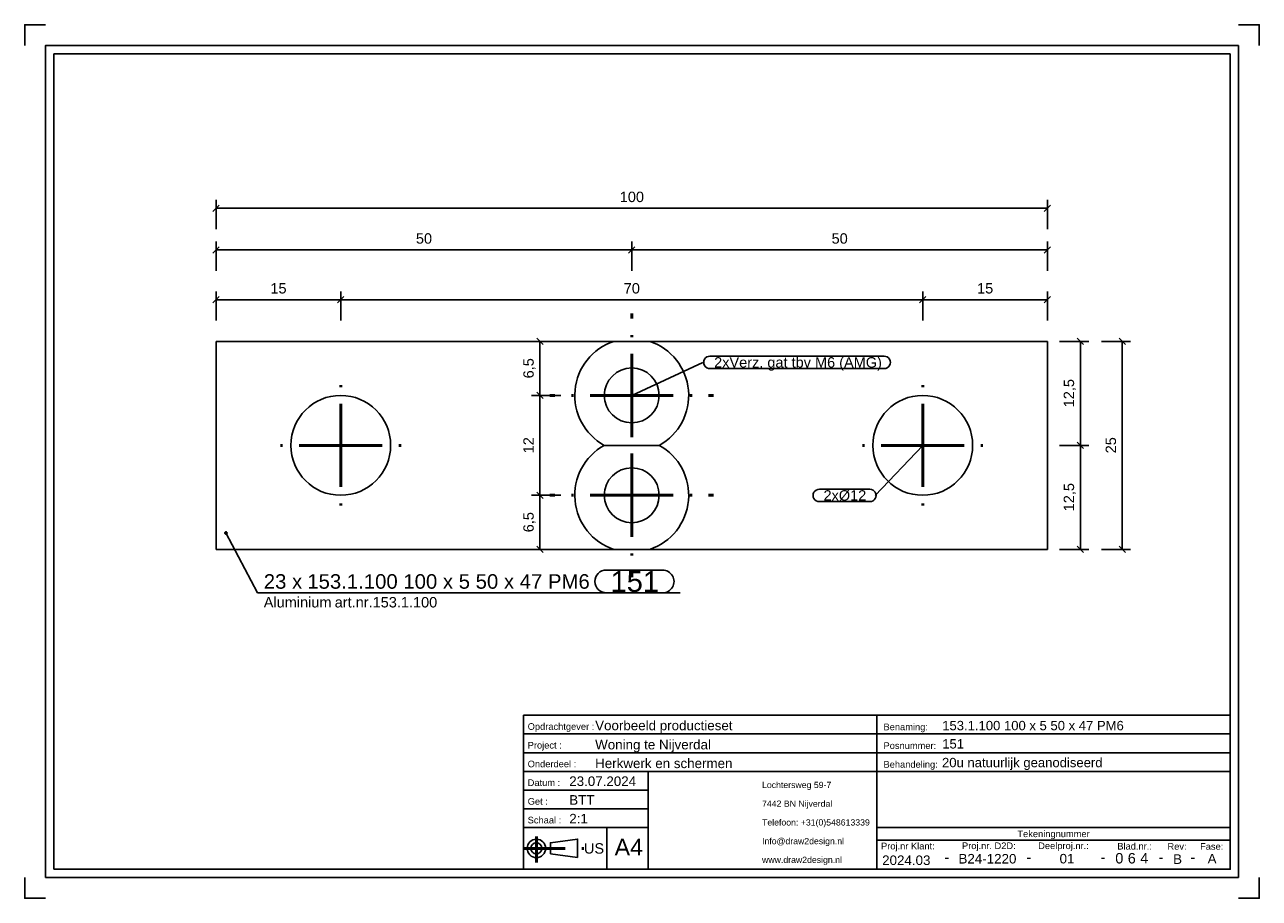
# Model space of a CAD drawing. Header units: millimetres. Extents: x 276 to 573, y -286 to -76.
import ezdxf
from ezdxf.enums import TextEntityAlignment as Align

# ---------------------------------------------------------------- set-up
doc = ezdxf.new("R2010")
doc.units = ezdxf.units.MM
doc.linetypes.add('STRICHPUNKT2', pattern=[18.5, 10, -4, 0.5, -4])
doc.layers.get('0').update_dxf_attribs({"linetype": 'CONTINUOUS'})
for name, color, linetype in [('DIM49', 4, 'CONTINUOUS'), ('TXT_ALL', 7, 'CONTINUOUS'), ('TXT_DIM49', 2, 'CONTINUOUS'), ('TXT_YELLOW', 2, 'CONTINUOUS')]:
    doc.layers.add(name, color=color, linetype=linetype)
doc.layers.add('LE_ALL', color=7, linetype='CONTINUOUS', lineweight=50)
doc.styles.add('ARIAL', font='arial.ttf')

# ---------------------------------------------------------------- blocks, each defined once
blk = doc.blocks.new('TFIELD_00005', base_point=(453.22, -277.05))
at = {"layer": 'TXT_YELLOW', "style": 'ARIAL'}
for s, p in [('Lochtersweg 59-7', (453.22, -259.05)), ('7442 BN Nijverdal', (453.22, -263.55)), ('Telefoon: +31(0)548613339', (453.22, -268.05)), ('Info@draw2design.nl', (453.22, -272.55)), ('www.draw2design.nl', (453.22, -277.05))]:
    blk.add_text(s, height=1.5, dxfattribs=at).set_placement(p, align=Align.MIDDLE_LEFT)
blk = doc.blocks.new('FLEX_00004', base_point=(466.03, -279.3))
blk.add_blockref('TFIELD_00005', (453.22, -277.05))
blk = doc.blocks.new('D2D_00003', base_point=(426.09, -277.44))
blk.add_blockref('FLEX_00004', (466.03, -279.3))
blk = doc.blocks.new('TFIELD_00007', base_point=(417.75, -273.99))
at = {"layer": 'TXT_YELLOW', "style": 'ARIAL'}
blk.add_text('A4', height=4, dxfattribs=at).set_placement((417.75, -273.99), align=Align.MIDDLE_LEFT)
blk = doc.blocks.new('FLEX_00006', base_point=(421.13, -273.99))
blk.add_blockref('TFIELD_00007', (417.75, -273.99))
blk = doc.blocks.new('TFIELD_00013', base_point=(410.37, -274.3))
at = {"layer": 'TXT_YELLOW', "style": 'ARIAL'}
blk.add_text('US', height=2.5, dxfattribs=at).set_placement((410.37, -274.3), align=Align.MIDDLE_LEFT)
blk = doc.blocks.new('FLEX_00012', base_point=(410.37, -274.3))
blk.add_blockref('TFIELD_00013', (410.37, -274.3))
blk = doc.blocks.new('US_00011', base_point=(400.28, -274.3))
blk.add_line((402.3, -275.63), (408.86, -276.52))
blk.add_lwpolyline([(402.3, -275.63), (402.3, -272.96), (408.86, -272.07), (408.86, -276.52)])
for radius in [2.22, 1.33]:
    blk.add_circle((398.94, -274.3), radius)
at = {"layer": 'LE_ALL', "color": 1, "linetype": 'STRICHPUNKT2'}
for p, q in [((398.94, -271.48), (398.94, -277.7)), ((395.84, -274.3), (410.71, -274.3))]:
    blk.add_line(p, q, dxfattribs=at)
blk.add_blockref('FLEX_00012', (410.37, -274.3))
blk = doc.blocks.new('SCHRIFE_00015', base_point=(406.84, -259.3))
for p, q in [((395.84, -242.3), (480.84, -242.3)), ((395.84, -242.3), (395.84, -279.3)), ((480.84, -242.3), (565.84, -242.3)), ((480.84, -279.3), (480.84, -242.3)), ((565.84, -242.3), (565.84, -279.3)), ((395.84, -246.8), (480.84, -246.8)), ((480.84, -246.8), (565.84, -246.8)), ((395.84, -251.3), (480.84, -251.3)), ((480.84, -251.3), (565.84, -251.3)), ((395.84, -255.8), (565.84, -255.8)), ((425.84, -255.8), (425.84, -279.3)), ((425.84, -260.3), (395.84, -260.3)), ((425.84, -264.8), (395.84, -264.8)), ((425.84, -269.3), (395.84, -269.3)), ((415.84, -269.3), (415.84, -279.3)), ((565.84, -269.3), (480.84, -269.3)), ((565.84, -272.3), (480.84, -272.3)), ((565.84, -279.3), (395.84, -279.3))]:
    blk.add_line(p, q)
at = {"layer": 'TXT_YELLOW', "style": 'ARIAL'}
for s, height, p in [('Voorbeeld productieset', 2.3, (413.07, -245.9)), ('153.1.100 100 x 5 50 x 47 PM6', 2.25, (496.56, -245.9)), ('Woning te Nijverdal', 2.3, (413.07, -250.5)), ('151', 2.25, (496.56, -250.29)), ('20u natuurlijk geanodiseerd', 2.25, (496.51, -254.79)), ('Herkwerk en schermen', 2.3, (413.07, -255)), ('23.07.2024', 2.3, (406.84, -259.3)), ('BTT', 2.3, (406.84, -263.8)), ('2:1', 2.3, (406.84, -268.3))]:
    blk.add_text(s, height=height, dxfattribs=at).set_placement(p)
for s, height, p in [('2024.03', 2.3, (487.92, -278.3)), ('B24-1220', 2.3, (507.44, -277.94)), ('01', 2.3, (526.58, -277.92)), ('B', 2.3, (553.18, -278.03)), ('A', 2.3, (561.48, -277.93)), ('-', 2.5, (497.67, -277.64)), ('-', 2.5, (517.41, -277.64)), ('-', 2.5, (535.24, -277.64)), ('-', 2.5, (549.18, -277.64)), ('-', 2.5, (556.83, -277.64))]:
    blk.add_text(s, height=height, dxfattribs=at).set_placement(p, align=Align.CENTER)
blk = doc.blocks.new('TFIELD_00019', base_point=(544.19, -276.67))
at = {"layer": 'TXT_ALL', "style": 'ARIAL'}
blk.add_text('4', height=2.5, dxfattribs=at).set_placement((544.19, -276.67), align=Align.MIDDLE_LEFT)
blk = doc.blocks.new('4_00018')
blk.add_blockref('TFIELD_00019', (544.19, -276.67))
blk = doc.blocks.new('TELLER1_00017')
blk.add_blockref('4_00018', (0, 0))
blk = doc.blocks.new('TFIELD_00022', base_point=(541.19, -276.67))
at = {"layer": 'TXT_ALL', "style": 'ARIAL'}
blk.add_text('6', height=2.5, dxfattribs=at).set_placement((541.19, -276.67), align=Align.MIDDLE_LEFT)
blk = doc.blocks.new('6_00021')
blk.add_blockref('TFIELD_00022', (541.19, -276.67))
blk = doc.blocks.new('TELLER2_00020')
blk.add_blockref('6_00021', (0, 0))
blk = doc.blocks.new('TFIELD_00025', base_point=(538.19, -276.67))
at = {"layer": 'TXT_ALL', "style": 'ARIAL'}
blk.add_text('0', height=2.5, dxfattribs=at).set_placement((538.19, -276.67), align=Align.MIDDLE_LEFT)
blk = doc.blocks.new('0_00024')
blk.add_blockref('TFIELD_00025', (538.19, -276.67))
blk = doc.blocks.new('TELLER3_00023')
blk.add_blockref('0_00024', (0, 0))
blk = doc.blocks.new('NL_00026', base_point=(396.84, -245.8))
at = {"layer": 'TXT_ALL', "color": 1, "style": 'ARIAL'}
blk.add_text('Tekeningnummer', height=1.6, dxfattribs=at).set_placement((523.34, -270.8), align=Align.MIDDLE_CENTER)
at = {"layer": 'TXT_YELLOW', "style": 'ARIAL'}
for s, p in [('Opdrachtgever :', (396.84, -245.8)), ('Benaming:', (482.44, -245.9)), ('Project :', (396.84, -250.3)), ('Posnummer:', (482.44, -250.4)), ('Onderdeel :', (396.84, -254.8)), ('Behandeling:', (482.44, -254.9)), ('Datum :', (396.84, -259.3)), ('Get :', (396.84, -263.8)), ('Schaal :', (396.84, -268.3)), ('Proj.nr Klant:', (481.84, -274.54)), ('Proj.nr. D2D:', (501.32, -274.47)), ('Deelproj.nr.:', (519.65, -274.47)), ('Blad.nr.:', (538.68, -274.58)), ('Rev:', (550.75, -274.63)), ('Fase:', (558.59, -274.63))]:
    blk.add_text(s, height=1.6, dxfattribs=at).set_placement(p)
blk = doc.blocks.new('SCHRIFE_00014')
for name, p in [('SCHRIFE_00015', (406.84, -259.3)), ('NL_00026', (396.84, -245.8)), ('TELLER3_00023', (0, 0)), ('TELLER2_00020', (0, 0)), ('TELLER1_00017', (0, 0))]:
    blk.add_blockref(name, p)
blk = doc.blocks.new('DINA4Q_00002', base_point=(565.84, -83.3))
for p, q in [((567.84, -81.3), (567.84, -281.3)), ((282.84, -279.3), (282.84, -83.3)), ((282.84, -83.3), (565.84, -83.3)), ((280.84, -281.3), (567.84, -281.3))]:
    blk.add_line(p, q)
for points in [[(275.84, -81.3), (275.84, -76.3), (280.84, -76.3)], [(567.84, -76.3), (572.84, -76.3), (572.84, -81.3)], [(280.84, -281.3), (280.84, -81.3), (567.84, -81.3)], [(565.84, -83.3), (565.84, -279.3), (282.84, -279.3)], [(275.84, -281.3), (275.84, -286.3), (280.84, -286.3)], [(567.84, -286.3), (572.84, -286.3), (572.84, -281.3)]]:
    blk.add_lwpolyline(points)
for name, p in [('SCHRIFE_00014', (0, 0)), ('D2D_00003', (426.09, -277.44)), ('US_00011', (400.28, -274.3)), ('FLEX_00006', (421.13, -273.99))]:
    blk.add_blockref(name, p)
blk = doc.blocks.new('_ZBL0070_00001')
blk.add_blockref('DINA4Q_00002', (565.84, -83.3))
blk = doc.blocks.new('_D1', base_point=(528.29, -168.27))
at = {"layer": 'DIM49', "color": 1}
for p, q in [((524.79, -152.41), (531.79, -152.41)), ((530.54, -153.16), (529.04, -151.66)), ((529.79, -152.41), (529.79, -177.41)), ((524.79, -177.41), (531.79, -177.41)), ((529.04, -176.66), (530.54, -178.16))]:
    blk.add_line(p, q, dxfattribs=at)
at = {"layer": 'TXT_DIM49', "style": 'ARIAL'}
blk.add_text('12,5', height=2.5, rotation=90.0002, dxfattribs=at).set_placement((528.29, -168.27))
blk = doc.blocks.new('_D2', base_point=(528.29, -193.27))
at = {"layer": 'DIM49', "color": 1}
for p, q in [((524.79, -177.41), (531.79, -177.41)), ((530.54, -178.16), (529.04, -176.66)), ((529.79, -177.41), (529.79, -202.41)), ((529.04, -201.66), (530.54, -203.16)), ((524.79, -202.41), (531.79, -202.41))]:
    blk.add_line(p, q, dxfattribs=at)
at = {"layer": 'TXT_DIM49', "style": 'ARIAL'}
blk.add_text('12,5', height=2.5, rotation=90.0002, dxfattribs=at).set_placement((528.29, -193.27))
blk = doc.blocks.new('_D3', base_point=(398.29, -161.31))
at = {"layer": 'DIM49', "color": 1}
for p, q in [((398.88, -152.41), (401.79, -152.41)), ((400.54, -153.16), (399.04, -151.66)), ((399.79, -152.41), (399.79, -165.41)), ((404.79, -165.41), (397.79, -165.41)), ((399.04, -164.66), (400.54, -166.16))]:
    blk.add_line(p, q, dxfattribs=at)
at = {"layer": 'TXT_DIM49', "style": 'ARIAL'}
blk.add_text('6,5', height=2.5, rotation=90.0002, dxfattribs=at).set_placement((398.29, -161.31))
blk = doc.blocks.new('_D4', base_point=(398.29, -179.33))
at = {"layer": 'DIM49', "color": 1}
for p, q in [((404.79, -165.41), (397.79, -165.41)), ((400.54, -166.16), (399.04, -164.66)), ((399.79, -165.41), (399.79, -189.41)), ((404.79, -189.41), (397.79, -189.41)), ((399.04, -188.66), (400.54, -190.16))]:
    blk.add_line(p, q, dxfattribs=at)
at = {"layer": 'TXT_DIM49', "style": 'ARIAL'}
blk.add_text('12', height=2.5, rotation=90.0002, dxfattribs=at).set_placement((398.29, -179.33))
blk = doc.blocks.new('_D5', base_point=(398.29, -198.31))
at = {"layer": 'DIM49', "color": 1}
for p, q in [((404.79, -189.41), (397.79, -189.41)), ((400.54, -190.16), (399.04, -188.66)), ((399.79, -189.41), (399.79, -202.41)), ((399.04, -201.66), (400.54, -203.16)), ((397.83, -202.41), (401.79, -202.41))]:
    blk.add_line(p, q, dxfattribs=at)
at = {"layer": 'TXT_DIM49', "style": 'ARIAL'}
blk.add_text('6,5', height=2.5, rotation=90.0002, dxfattribs=at).set_placement((398.29, -198.31))
blk = doc.blocks.new('_D6', base_point=(334.95, -140.91))
at = {"layer": 'DIM49', "color": 1}
for p, q in [((322.62, -141.66), (321.12, -143.16)), ((321.87, -147.41), (321.87, -140.41)), ((321.87, -142.41), (351.87, -142.41)), ((351.12, -143.16), (352.62, -141.66)), ((351.87, -147.41), (351.87, -140.41))]:
    blk.add_line(p, q, dxfattribs=at)
at = {"layer": 'TXT_DIM49', "style": 'ARIAL'}
blk.add_text('15', height=2.5, dxfattribs=at).set_placement((334.95, -140.91))
blk = doc.blocks.new('_D7', base_point=(419.95, -140.91))
at = {"layer": 'DIM49', "color": 1}
for p, q in [((352.62, -141.66), (351.12, -143.16)), ((351.87, -147.41), (351.87, -140.41)), ((351.87, -142.41), (491.87, -142.41)), ((491.12, -143.16), (492.62, -141.66)), ((491.87, -147.41), (491.87, -140.41))]:
    blk.add_line(p, q, dxfattribs=at)
at = {"layer": 'TXT_DIM49', "style": 'ARIAL'}
blk.add_text('70', height=2.5, dxfattribs=at).set_placement((419.95, -140.91))
blk = doc.blocks.new('_D8', base_point=(504.95, -140.91))
at = {"layer": 'DIM49', "color": 1}
for p, q in [((492.62, -141.66), (491.12, -143.16)), ((491.87, -147.41), (491.87, -140.41)), ((491.87, -142.41), (521.87, -142.41)), ((521.12, -143.16), (522.62, -141.66)), ((521.87, -147.41), (521.87, -140.41))]:
    blk.add_line(p, q, dxfattribs=at)
at = {"layer": 'TXT_DIM49', "style": 'ARIAL'}
blk.add_text('15', height=2.5, dxfattribs=at).set_placement((504.95, -140.91))
blk = doc.blocks.new('_D9', base_point=(369.95, -128.93))
at = {"layer": 'DIM49', "color": 1}
for p, q in [((322.62, -129.68), (321.12, -131.18)), ((321.87, -135.43), (321.87, -128.43)), ((321.87, -130.43), (421.87, -130.43)), ((421.12, -131.18), (422.62, -129.68)), ((421.87, -135.43), (421.87, -128.43))]:
    blk.add_line(p, q, dxfattribs=at)
at = {"layer": 'TXT_DIM49', "style": 'ARIAL'}
blk.add_text('50', height=2.5, dxfattribs=at).set_placement((369.95, -128.93))
blk = doc.blocks.new('_D10', base_point=(469.95, -128.93))
at = {"layer": 'DIM49', "color": 1}
for p, q in [((422.62, -129.68), (421.12, -131.18)), ((421.87, -135.43), (421.87, -128.43)), ((421.87, -130.43), (521.87, -130.43)), ((521.12, -131.18), (522.62, -129.68)), ((521.87, -135.43), (521.87, -128.43))]:
    blk.add_line(p, q, dxfattribs=at)
at = {"layer": 'TXT_DIM49', "style": 'ARIAL'}
blk.add_text('50', height=2.5, dxfattribs=at).set_placement((469.95, -128.93))
blk = doc.blocks.new('_D11', base_point=(418.99, -118.93))
at = {"layer": 'DIM49', "color": 1}
for p, q in [((321.87, -125.43), (321.87, -118.43)), ((521.87, -125.43), (521.87, -118.43)), ((322.62, -119.68), (321.12, -121.18)), ((321.87, -120.43), (521.87, -120.43)), ((521.12, -121.18), (522.62, -119.68))]:
    blk.add_line(p, q, dxfattribs=at)
at = {"layer": 'TXT_DIM49', "style": 'ARIAL'}
blk.add_text('100', height=2.5, dxfattribs=at).set_placement((418.99, -118.93))
blk = doc.blocks.new('_D12', base_point=(538.37, -179.33))
at = {"layer": 'DIM49', "color": 1}
for p, q in [((534.87, -152.41), (541.87, -152.41)), ((540.62, -153.16), (539.12, -151.66)), ((539.87, -202.41), (539.87, -152.41)), ((539.12, -201.66), (540.62, -203.16)), ((534.87, -202.41), (541.87, -202.41))]:
    blk.add_line(p, q, dxfattribs=at)
at = {"layer": 'TXT_DIM49', "style": 'ARIAL'}
blk.add_text('25', height=2.5, rotation=90.0002, dxfattribs=at).set_placement((538.37, -179.33))
blk = doc.blocks.new('SHAPE_00049', base_point=(491.87, -177.41))
at = {"layer": 'DIM49', "color": 3}
for p, q in [((491.87, -177.41), (480.42, -189.45)), ((467, -187.95), (479.17, -187.95)), ((479.17, -190.95), (467, -190.95))]:
    blk.add_line(p, q, dxfattribs=at)
for centre, start_param, end_param in [((467, -189.45), 1.570796, 4.712389), ((479.17, -189.45), 4.712389, 7.853982)]:
    blk.add_ellipse(centre, major_axis=(1.5, 0), ratio=1, start_param=start_param, end_param=end_param, dxfattribs=at)
at = {"layer": 'TXT_DIM49', "style": 'ARIAL'}
blk.add_text('2xØ12', height=2.5, dxfattribs=at).set_placement((468, -189.45), align=Align.MIDDLE_LEFT)
blk = doc.blocks.new('SHAPE_00050', base_point=(421.87, -165.41))
at = {"layer": 'DIM49', "color": 3}
for p, q in [((440.69, -155.97), (482.59, -155.97)), ((421.87, -165.41), (438.94, -157.47)), ((482.59, -158.97), (440.69, -158.97))]:
    blk.add_line(p, q, dxfattribs=at)
for centre, start_param, end_param in [((440.69, -157.47), 1.570796, 4.712389), ((482.59, -157.47), 4.712389, 7.853982)]:
    blk.add_ellipse(centre, major_axis=(1.5, 0), ratio=1, start_param=start_param, end_param=end_param, dxfattribs=at)
at = {"layer": 'TXT_DIM49', "style": 'ARIAL'}
blk.add_text('2xVerz. gat tbv M6 (AMG)', height=2.5, dxfattribs=at).set_placement((441.69, -157.47), align=Align.MIDDLE_LEFT)
blk = doc.blocks.new('SHAPE_00051', base_point=(324.25, -198.48))
at = {"layer": 'DIM49', "color": 3}
for p, q in [((324, -198.44), (324.51, -198.44)), ((324.05, -198.64), (324.46, -198.64)), ((324.36, -198.24), (324.14, -198.24)), ((324.25, -198.48), (331.85, -212.88)), ((415.77, -207.38), (429.29, -207.38)), ((331.85, -212.88), (433.54, -212.88)), ((429.29, -212.88), (415.77, -212.88))]:
    blk.add_line(p, q, dxfattribs=at)
blk.add_lwpolyline([(324.08, -198.29), (324.03, -198.34), (324, -198.4), (323.99, -198.47), (324, -198.54), (324.02, -198.6), (324.06, -198.66), (324.11, -198.7), (324.18, -198.73), (324.24, -198.74), (324.31, -198.74), (324.38, -198.71), (324.43, -198.67), (324.48, -198.62), (324.51, -198.56), (324.52, -198.49), (324.51, -198.42), (324.49, -198.36), (324.45, -198.3), (324.39, -198.26), (324.33, -198.23), (324.26, -198.22), (324.2, -198.22), (324.13, -198.25)], close=True, dxfattribs=at)
for centre, start_param, end_param in [((415.77, -210.13), 3.141593, 6.283185), ((429.29, -210.13), 0, 3.141593)]:
    blk.add_ellipse(centre, major_axis=(0, -2.75), ratio=1, start_param=start_param, end_param=end_param, dxfattribs=at)
at = {"layer": 'TXT_DIM49', "style": 'ARIAL'}
for s, height, p in [('151', 5, (416.77, -210.13)), ('23 x', 3.5, (333.35, -210.13)), ('153.1.100 100 x 5 50 x 47 PM6', 3.5, (343.82, -210.13)), ('Aluminium', 2.5, (333.35, -215.13)), ('art.nr.153.1.100', 2.5, (350.42, -215.13))]:
    blk.add_text(s, height=height, dxfattribs=at).set_placement(p, align=Align.MIDDLE_LEFT)
blk = doc.blocks.new('153.1.100 100 x 5 50 x 47 PM6_00031', base_point=(491.87, -189.41))
for p, q in [((321.87, -202.41), (321.87, -152.41)), ((426.19, -152.41), (521.87, -152.41)), ((521.87, -202.41), (521.87, -152.41)), ((321.87, -202.41), (417.55, -202.41)), ((426.19, -202.41), (521.87, -202.41))]:
    blk.add_line(p, q)
for points in [[(321.87, -152.41), (417.55, -152.41, 0.654123), (415.26, -177.41, 0.654123), (417.55, -202.41)], [(428.48, -177.41, 0.654123), (426.19, -152.41), (417.55, -152.41)], [(417.55, -202.41), (426.19, -202.41, 0.654123), (428.48, -177.41), (415.26, -177.41)]]:
    blk.add_lwpolyline(points, format="xyb")
for centre, radius in [((421.87, -165.41), 6.6), ((351.87, -177.41), 12), ((491.87, -177.41), 12), ((421.87, -189.41), 6.6)]:
    blk.add_circle(centre, radius)
for name, p in [('_D11', (418.99, -118.93)), ('_D9', (369.95, -128.93)), ('_D10', (469.95, -128.93)), ('_D6', (334.95, -140.91)), ('_D7', (419.95, -140.91)), ('_D8', (504.95, -140.91)), ('_D3', (398.29, -161.31)), ('_D1', (528.29, -168.27)), ('_D12', (538.37, -179.33)), ('SHAPE_00050', (421.87, -165.41)), ('_D4', (398.29, -179.33)), ('SHAPE_00049', (491.87, -177.41)), ('_D2', (528.29, -193.27)), ('_D5', (398.29, -198.31)), ('SHAPE_00051', (324.25, -198.48))]:
    blk.add_blockref(name, p)
blk = doc.blocks.new('_00033', base_point=(351.87, -177.41))
at = {"layer": 'LE_ALL', "color": 1, "linetype": 'STRICHPUNKT2'}
for p, q in [((421.87, -165.41), (421.87, -145.71)), ((421.87, -165.41), (421.87, -152.81)), ((351.87, -177.41), (351.87, -159.41)), ((351.87, -177.41), (351.87, -159.41)), ((491.87, -177.41), (491.87, -159.41)), ((491.87, -177.41), (491.87, -159.41)), ((421.87, -165.41), (402.17, -165.41)), ((421.87, -165.41), (409.27, -165.41)), ((421.87, -165.41), (441.57, -165.41)), ((421.87, -165.41), (421.87, -185.11)), ((421.87, -165.41), (434.47, -165.41)), ((421.87, -165.41), (421.87, -178.01)), ((421.87, -189.41), (421.87, -169.71)), ((351.87, -177.41), (333.87, -177.41)), ((351.87, -177.41), (333.87, -177.41)), ((351.87, -177.41), (369.87, -177.41)), ((351.87, -177.41), (351.87, -195.41)), ((351.87, -177.41), (369.87, -177.41)), ((351.87, -177.41), (351.87, -195.41)), ((421.87, -189.41), (421.87, -176.81)), ((491.87, -177.41), (473.87, -177.41)), ((491.87, -177.41), (473.87, -177.41)), ((491.87, -177.41), (509.87, -177.41)), ((491.87, -177.41), (491.87, -195.41)), ((491.87, -177.41), (509.87, -177.41)), ((491.87, -177.41), (491.87, -195.41)), ((421.87, -189.41), (402.17, -189.41)), ((421.87, -189.41), (409.27, -189.41)), ((421.87, -189.41), (441.57, -189.41)), ((421.87, -189.41), (421.87, -209.11)), ((421.87, -189.41), (434.47, -189.41)), ((421.87, -189.41), (421.87, -202.01))]:
    blk.add_line(p, q, dxfattribs=at)
blk = doc.blocks.new('_00032')
blk.add_blockref('_00033', (351.87, -177.41))
blk = doc.blocks.new('153.1.100 100 x 5 50 x 47 PM6_00030')
for name, p in [('153.1.100 100 x 5 50 x 47 PM6_00031', (491.87, -189.41)), ('_00032', (0, 0))]:
    blk.add_blockref(name, p)
blk = doc.blocks.new('Tussen baluster_00029')
blk.add_blockref('153.1.100 100 x 5 50 x 47 PM6_00030', (0, 0))
blk = doc.blocks.new('_A3D0179_00028')
blk.add_blockref('Tussen baluster_00029', (0, 0))
blk = doc.blocks.new('_ANS0179_00027')
blk.add_blockref('_A3D0179_00028', (0, 0))

msp = doc.modelspace()

# ---------------------------------------------------------------- block references
for name in ['_ZBL0070_00001', '_ANS0179_00027']:
    msp.add_blockref(name, (0, 0))

doc.saveas('drawing.dxf')
